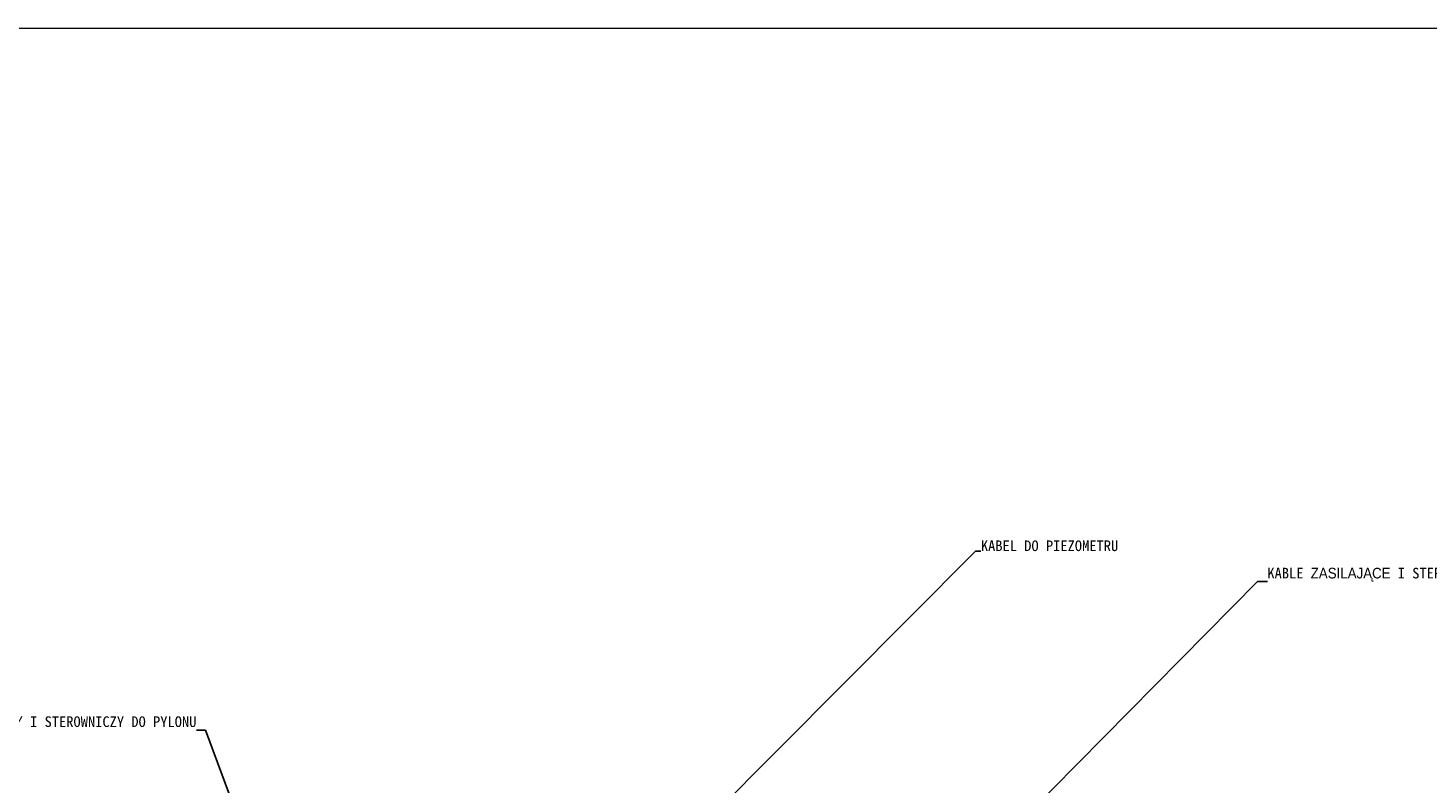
# Model space of a CAD drawing. Header units: millimetres. Extents: x -93597 to 292718, y -849320 to -636506.
# Tile 62 of 68: x 22334 to 88198, y -672057 to -636506. Entities that reach past the tile are written whole.
import ezdxf
from ezdxf.xclip import XClip

# ---------------------------------------------------------------- set-up
doc = ezdxf.new("R2010")
doc.units = ezdxf.units.MM
doc.header["$MEASUREMENT"] = 0
doc.header["$XCLIPFRAME"] = 0
for name, color, linetype, lineweight in [('Mapa Poniatowa - do zatwierdzenia (3)_39_0_Nr_pióra__1', 7, 'Continuous', 13), ('PZT_Nr_pióra__1', 7, 'Continuous', 13), ('PZT_Nr_pióra__101', 7, 'Continuous', 5), ('PZT_Nr_pióra__85', 7, 'Continuous', 13)]:
    doc.layers.add(name, color=color, linetype=linetype, lineweight=lineweight)
doc.layers.add('PZT MDCP', color=7, linetype='Continuous')
doc.layers.add('PZT_Nr_pióra__201', color=7, linetype='Continuous', lineweight=5, true_color=0x595959)
doc.styles.add('GENERATED_STYLE_9', font='msgothic.ttc')
doc.dimstyles.new('GENERATED_STYLE__3', dxfattribs={"dimtxt": 0.18, "dimasz": 455.9999999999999, "dimexe": 0.18, "dimexo": 0.0625, "dimgap": 0.09, "dimtad": 0, "dimtih": 1, "dimtoh": 1, "dimdec": 4, "dimzin": 0, "dimdsep": 46, "dimcen": 0.09, "dimadec": 0, "dimazin": 0, "dimtfac": 1, "dimtdec": 4, "dimtmove": 0, "dimatfit": 3, "dimldrblk": 'ARROWHEAD_3', "dimfxl": 0, "dimtolj": 1, "dimtzin": 0, "dimarcsym": 0})
picture_1 = doc.add_image_def('image1.tif', size_in_pixel=(3509, 6496))

# ---------------------------------------------------------------- blocks, each defined once
blk = doc.blocks.new('Rysunek_1_39', base_point=(43898.51560258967, -710766.0255717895))
at = {"layer": 'Mapa Poniatowa - do zatwierdzenia (3)_39_0_Nr_pióra__1'}
image = blk.add_image(picture_1, insert=(-93596.6232862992, -636506.3033495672), size_in_units=(148519.44444444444, 274990.2777777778), rotation=-90.00000000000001, dxfattribs=at)
image.set_boundary_path([(-0.5, -0.5), (3508.5, 6495.5)])
blk = doc.blocks.new('ARROWHEAD_3')
at = {"color": 0, "linetype": 'Continuous', "lineweight": 0}
blk.add_line((0, 0), (-1, 0), dxfattribs=at)
at = {"color": 0, "linetype": 'Continuous', "lineweight": 0, "flags": 128}
blk.add_lwpolyline([(-1, 0.2679), (0, 0), (-1, -0.2679)], dxfattribs=at)

msp = doc.modelspace()

# ---------------------------------------------------------------- block references
at = {"layer": 'PZT MDCP', "linetype": 'Continuous'}
ref = msp.add_blockref('Rysunek_1_39', (43898.51560258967, -710766.0255717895), dxfattribs=at)
XClip(ref).set_block_clipping_path([(-93596.62328629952, -785025.7477940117), (181393.6544914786, -636506.3033495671)])

# ---------------------------------------------------------------- texts
at = {"layer": 'PZT_Nr_pióra__1', "linetype": 'Continuous', "insert": (30256.47913879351, -669523.7295971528), "char_height": 499.9999999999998, "attachment_point": 9, "style": 'GENERATED_STYLE_9'}
msp.add_mtext('\\A1;{\\fMS Gothic|b0|i0|c238|p49;KABEL ZASILAJĄCY I STEROWNICZY DO PYLONU}', dxfattribs=at)
at = {"layer": 'PZT_Nr_pióra__201', "linetype": 'Continuous', "char_height": 499.9999999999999, "attachment_point": 7, "style": 'GENERATED_STYLE_9'}
for s, insert in [('\\A1;{\\fMS Gothic|b0|i0|c238|p49;KABEL DO PIEZOMETRU}', (67161.58452089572, -661111.8292795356)), ('\\A1;{\\fMS Gothic|b0|i0|c238|p49;KABLE ZASILAJĄCE I STEROWNICZE DO DYSTRYBUTORÓW}', (80639.71489920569, -662538.4759709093))]:
    msp.add_mtext(s, dxfattribs=dict(at, insert=insert))

# ---------------------------------------------------------------- leaders
at = {"layer": 'PZT_Nr_pióra__101', "linetype": 'Continuous', "annotation_type": 0, "has_hookline": 1}
for points, hookline_direction, text_width in [([(44825.15447134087, -683287.4178337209), (66904.68571880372, -661111.8292795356), (67161.49452089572, -661111.8292795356)], 0, 6111.499999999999), ([(35033.69416662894, -681282.90613427), (30690.78606077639, -669523.7295971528), (30256.56913879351, -669523.7295971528)], 1, 12936.5)]:
    msp.add_leader(points, dimstyle='GENERATED_STYLE__3', dxfattribs=dict(at, hookline_direction=hookline_direction, text_width=text_width))
at = {"layer": 'PZT_Nr_pióra__85', "linetype": 'Continuous', "annotation_type": 0, "has_hookline": 1, "hookline_direction": 0, "text_width": 15234}
msp.add_leader([(46369.20839111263, -696726.3119193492), (80183.6248992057, -662538.4759709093), (80639.6248992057, -662538.4759709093)], dimstyle='GENERATED_STYLE__3', dxfattribs=at)

doc.saveas('drawing.dxf')
